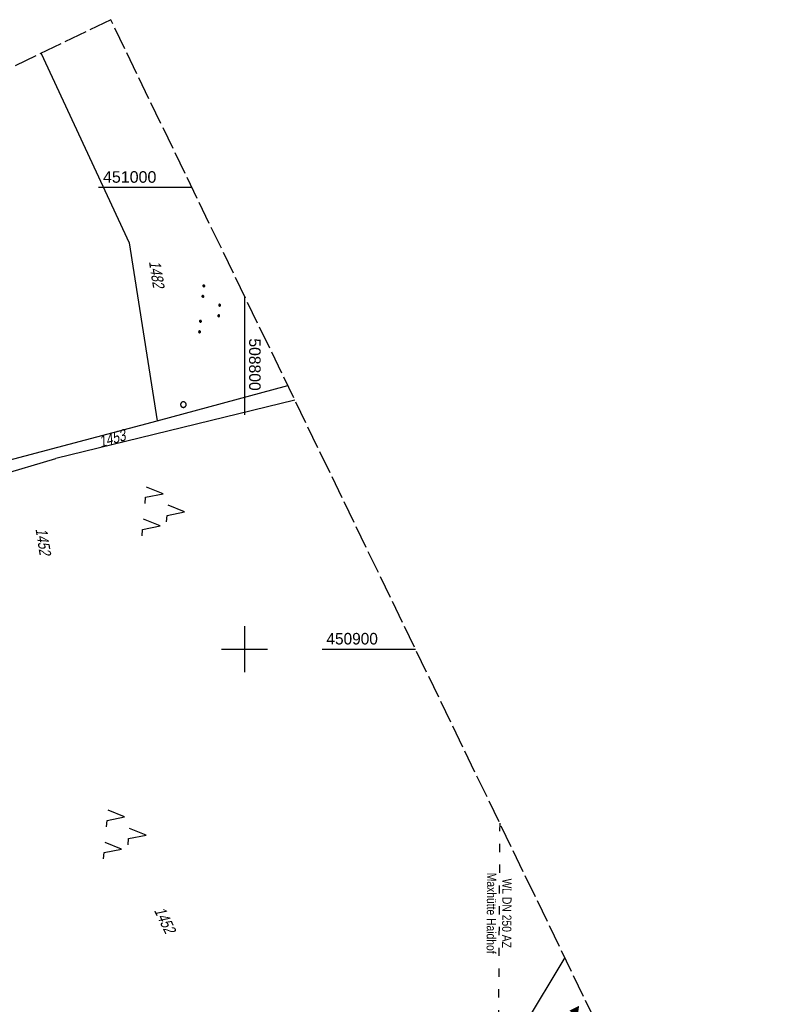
# Model space of a CAD drawing. Extents: x 508513 to 509174, y 450079 to 451036.
# Tile 50 of 51: x 508751 to 508913, y 450823 to 451036. Entities that reach past the tile are written whole.
import ezdxf

# ---------------------------------------------------------------- set-up
doc = ezdxf.new("R2010")
doc.units = 0
doc.header["$LTSCALE"] = 10
doc.header["$MEASUREMENT"] = 0
for name, pattern in [('ACAD_ISO03W100', [30, 12, -18]), ('LT00', [0]), ('LT14', [0.6, 0.5, -0.1])]:
    doc.linetypes.add(name, pattern=pattern)
doc.layers.get('0').update_dxf_attribs({"linetype": 'LT00'})
doc.layers.add('-BLATT_122-RAND', color=7, linetype='LT14', plot=False)
for name, color, linetype in [('DFK_FLUR_NR', 250, 'LT00'), ('DFK_KATASTER', 250, 'LT00'), ('DFK_NUTZUNG', 250, 'LT00'), ('DFK_VERMPKT', 252, 'LT00'), ('ORTSRICHTUNG', 7, 'Continuous'), ('V122_RASTER', 250, 'LT00'), ('WASSERLTG', 130, 'ACAD_ISO03W100'), ('WASSERLTG_TEXT', 130, 'Continuous')]:
    doc.layers.add(name, color=color, linetype=linetype)
doc.styles.add('Beschrift', font='ARIAL.TTF')
doc.styles.get("Standard").update_dxf_attribs({"font": 'ARIAL.TTF'})
doc.styles.add('Versorgungsltg', font='ARIAL.TTF', dxfattribs={"width": 0.8, "height": 2})

# ---------------------------------------------------------------- blocks, each defined once
blk = doc.blocks.new('SYMB7010')
at = {"color": 0, "linetype": 'ByBlock'}
for points in [[(-0.031408, 0.499213), (-0.093728, 0.49134), (-0.15457, 0.475719), (-0.212975, 0.452595), (-0.268021, 0.422333), (-0.31884, 0.385411), (-0.36463, 0.342411), (-0.40467, 0.29401), (-0.438329, 0.240973), (-0.465074, 0.184136), (-0.484486, 0.124395), (-0.496256, 0.062692), (-0.5002, 0)], [(-0.5002, 0), (-0.496256, -0.062692), (-0.484486, -0.124395), (-0.465075, -0.184136), (-0.438329, -0.240973), (-0.404671, -0.29401), (-0.36463, -0.342411), (-0.31884, -0.385411), (-0.268021, -0.422333), (-0.212975, -0.452595), (-0.154571, -0.475719), (-0.093728, -0.49134), (-0.031408, -0.499213), (0.031408, -0.499213)], [(0.5002, 0), (0.496256, 0.062692), (0.484485, 0.124395), (0.465074, 0.184136), (0.438329, 0.240973), (0.40467, 0.29401), (0.36463, 0.342411), (0.31884, 0.385411), (0.268021, 0.422333), (0.212975, 0.452595), (0.15457, 0.475719), (0.093728, 0.49134), (0.031408, 0.499213), (-0.031408, 0.499213)], [(0.031408, -0.499213), (0.093728, -0.491341), (0.15457, -0.475719), (0.212975, -0.452595), (0.268021, -0.422333), (0.31884, -0.385411), (0.36463, -0.342411), (0.404671, -0.294011), (0.438329, -0.240974), (0.465075, -0.184136), (0.484486, -0.124395), (0.496256, -0.062692), (0.500201, 0)]]:
    blk.add_lwpolyline(points, dxfattribs=at)
blk = doc.blocks.new('SYMB7111')
at = {"color": 0, "linetype": 'ByBlock'}
for p, q in [((-0.13, 0.202919), (-0.13, 0.177081)), ((-0.125, 0.172895), (-0.125, 0.207105)), ((-0.12, 0.209164), (-0.12, 0.170836)), ((-0.115, 0.170204), (-0.115, 0.209796)), ((-0.11, 0.209164), (-0.11, 0.170836)), ((-0.105, 0.172895), (-0.105, 0.207105)), ((-0.1, 0.202919), (-0.1, 0.177081)), ((-0.095, 0.189874), (-0.095, 0.190146)), ((0.1, 0.202919), (0.1, 0.177081)), ((0.105, 0.172895), (0.105, 0.207105)), ((0.11, 0.209164), (0.11, 0.170836)), ((0.115, 0.170204), (0.115, 0.209796)), ((0.12, 0.209164), (0.12, 0.170836)), ((0.125, 0.172895), (0.125, 0.207105)), ((0.13, 0.202919), (0.13, 0.177081)), ((0.135, 0.189874), (0.135, 0.190146)), ((-0.515, -0.177081), (-0.515, -0.202919)), ((-0.51, -0.207105), (-0.51, -0.172895)), ((-0.505, -0.170836), (-0.505, -0.209164)), ((-0.5, -0.209796), (-0.5, -0.170204)), ((-0.495, -0.170836), (-0.495, -0.209164)), ((-0.49, -0.207105), (-0.49, -0.172895)), ((-0.485, -0.177081), (-0.485, -0.202919)), ((-0.48, -0.190126), (-0.48, -0.189854)), ((-0.285, -0.177081), (-0.285, -0.202919)), ((-0.28, -0.207105), (-0.28, -0.172895)), ((-0.275, -0.170836), (-0.275, -0.209164)), ((-0.27, -0.209796), (-0.27, -0.170204)), ((-0.265, -0.170836), (-0.265, -0.209164)), ((-0.26, -0.207105), (-0.26, -0.172895)), ((-0.255, -0.177081), (-0.255, -0.202919)), ((-0.25, -0.190126), (-0.25, -0.189854)), ((0.255, -0.177081), (0.255, -0.202919)), ((0.26, -0.207105), (0.26, -0.172895)), ((0.265, -0.170836), (0.265, -0.209164)), ((0.27, -0.209796), (0.27, -0.170204)), ((0.275, -0.170836), (0.275, -0.209164)), ((0.28, -0.207105), (0.28, -0.172895)), ((0.285, -0.177081), (0.285, -0.202919)), ((0.29, -0.190126), (0.29, -0.189854)), ((0.485, -0.177081), (0.485, -0.202919)), ((0.49, -0.207105), (0.49, -0.172895)), ((0.495, -0.170836), (0.495, -0.209164)), ((0.5, -0.209796), (0.5, -0.170204)), ((0.505, -0.170836), (0.505, -0.209164)), ((0.51, -0.207105), (0.51, -0.172895)), ((0.515, -0.177081), (0.515, -0.202919)), ((0.52, -0.190126), (0.52, -0.189854))]:
    blk.add_line(p, q, dxfattribs=at)
for points in [[(-0.095, 0.19), (-0.096981, 0.198678), (-0.10253, 0.205637), (-0.11055, 0.209499), (-0.11945, 0.209499), (-0.12747, 0.205637), (-0.133019, 0.198678), (-0.135, 0.19), (-0.133019, 0.181322), (-0.12747, 0.174363), (-0.11945, 0.170501), (-0.11055, 0.170501), (-0.10253, 0.174363), (-0.096981, 0.181322), (-0.095, 0.19)], [(0.135, 0.19), (0.133019, 0.198678), (0.12747, 0.205637), (0.11945, 0.209499), (0.11055, 0.209499), (0.10253, 0.205637), (0.096981, 0.198678), (0.095, 0.19), (0.096981, 0.181322), (0.10253, 0.174363), (0.11055, 0.170501), (0.11945, 0.170501), (0.12747, 0.174363), (0.133019, 0.181322), (0.135, 0.19)], [(-0.48, -0.19), (-0.481981, -0.181322), (-0.48753, -0.174363), (-0.49555, -0.170501), (-0.50445, -0.170501), (-0.51247, -0.174363), (-0.518019, -0.181322), (-0.52, -0.19), (-0.518019, -0.198678), (-0.51247, -0.205637), (-0.50445, -0.209499), (-0.49555, -0.209499), (-0.48753, -0.205637), (-0.481981, -0.198678), (-0.48, -0.19)], [(-0.25, -0.19), (-0.251981, -0.181322), (-0.25753, -0.174363), (-0.26555, -0.170501), (-0.27445, -0.170501), (-0.28247, -0.174363), (-0.288019, -0.181322), (-0.29, -0.19), (-0.288019, -0.198678), (-0.28247, -0.205637), (-0.27445, -0.209499), (-0.26555, -0.209499), (-0.25753, -0.205637), (-0.251981, -0.198678), (-0.25, -0.19)], [(0.29, -0.19), (0.288019, -0.181322), (0.28247, -0.174363), (0.27445, -0.170501), (0.26555, -0.170501), (0.25753, -0.174363), (0.251981, -0.181322), (0.25, -0.19), (0.251981, -0.198678), (0.25753, -0.205637), (0.26555, -0.209499), (0.27445, -0.209499), (0.28247, -0.205637), (0.288019, -0.198678), (0.29, -0.19)], [(0.52, -0.19), (0.518019, -0.181322), (0.51247, -0.174363), (0.50445, -0.170501), (0.49555, -0.170501), (0.48753, -0.174363), (0.481981, -0.181322), (0.48, -0.19), (0.481981, -0.198678), (0.48753, -0.205637), (0.49555, -0.209499), (0.50445, -0.209499), (0.51247, -0.205637), (0.518019, -0.198678), (0.52, -0.19)]]:
    blk.add_lwpolyline(points, dxfattribs=at)
blk = doc.blocks.new('SYMB7221')
at = {"color": 0, "linetype": 'ByBlock'}
for p, q in [((0, 0.435), (-0.11, 0.065)), ((0.11, 0.065), (0, 0.435)), ((0.25, 0.065), (0.11, 0.065)), ((-0.35, -0.065), (-0.46, -0.435)), ((0.35, -0.065), (0.24, -0.435))]:
    blk.add_line(p, q, dxfattribs=at)
for points in [[(-0.1, -0.435), (-0.24, -0.435), (-0.35, -0.065)], [(0.6, -0.435), (0.46, -0.435), (0.35, -0.065)]]:
    blk.add_lwpolyline(points, dxfattribs=at)

msp = doc.modelspace()

# ---------------------------------------------------------------- linework, layer by layer
at = {"layer": '-BLATT_122-RAND'}
msp.add_lwpolyline([(508512.7, 450911.31), (508915.59, 450078.66), (509173.94, 450203.66), (508771.04, 451036.31), (508512.7, 450911.31)], dxfattribs=at)
at = {"layer": 'DFK_KATASTER'}
for p, q in [((508755.98, 451029.02), (508775.04, 450987.98)), ((508775.04, 450987.98), (508781.13, 450949.46)), ((508781.13, 450949.46), (508809.37, 450957.1)), ((508810.92, 450953.9), (508759.19, 450941.26)), ((508720.55, 450933.31), (508781.13, 450949.46)), ((508723, 450930.65), (508759.19, 450941.26)), ((508869.32, 450833.2), (508860.18, 450817.96))]:
    msp.add_line(p, q, dxfattribs=at)
at = {"layer": 'V122_RASTER'}
for p, q in [((508788.61, 451000), (508768.42, 451000)), ((508800, 450976.47), (508800, 450950.73)), ((508800, 450905), (508800, 450895)), ((508795, 450900), (508805, 450900)), ((508816.81, 450900), (508837, 450900))]:
    msp.add_line(p, q, dxfattribs=at)
at = {"layer": 'WASSERLTG', "ltscale": 0.015, "flags": 128}
msp.add_lwpolyline([(508855.23, 450862.33), (508853.96, 450662.59), (508792.2, 450582.17), (508792.86, 450567.09), (508804.18, 450308.9)], dxfattribs=at)

# ---------------------------------------------------------------- block references
at = {"layer": 'DFK_NUTZUNG', "xscale": 10.00000000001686, "yscale": 10, "zscale": 10, "rotation": 264.7377100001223}
for name, p in [('SYMB7111', (508792.63, 450973.51)), ('SYMB7221', (508782.71, 450930.11)), ('SYMB7221', (508774.38, 450860.12))]:
    msp.add_blockref(name, p, dxfattribs=at)
at = {"layer": 'DFK_VERMPKT', "xscale": 1.200000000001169, "yscale": 1.200000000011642, "zscale": 1.2, "rotation": 264.7377100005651}
msp.add_blockref('SYMB7010', (508786.78, 450952.95), dxfattribs=at)

# ---------------------------------------------------------------- texts
at = {"layer": 'DFK_FLUR_NR', "oblique": 13.754, "width": 0.75}
for s, rotation, p in [('1482', 279.0666, (508779.31, 450983.91)), ('1453', 16.1443, (508768.87, 450943.61)), ('1452', 279.0666, (508754.76, 450926.01)), ('1452', 295.821, (508780.37, 450843.42))]:
    msp.add_text(s, height=2.5, rotation=rotation, dxfattribs=at).set_placement(p)
at = {"layer": 'ORTSRICHTUNG', "insert": (508864.23, 450813.02), "char_height": 2.5, "attachment_point": 8, "rotation": 234.8433, "style": 'Beschrift'}
msp.add_mtext('◄ Meßnerskreith', dxfattribs=at)
at = {"layer": 'V122_RASTER'}
for s, rotation, width, p in [(' 451000', 0.0004, 0.991, (508768.42, 451001)), (' 508800', -89.9996, 0.972, (508801, 450968.23)), (' 450900', 0.0004, 0.955, (508816.81, 450901))]:
    msp.add_text(s, height=2.5, rotation=rotation, dxfattribs=dict(at, width=width)).set_placement(p)
at = {"layer": 'WASSERLTG_TEXT', "insert": (508855.1, 450842.79), "char_height": 2, "attachment_point": 5, "rotation": 269.6365, "style": 'Versorgungsltg'}
msp.add_mtext('WL DN 250 AZ\\PMaxhütte Haidhof', dxfattribs=at)

doc.saveas('drawing.dxf')
